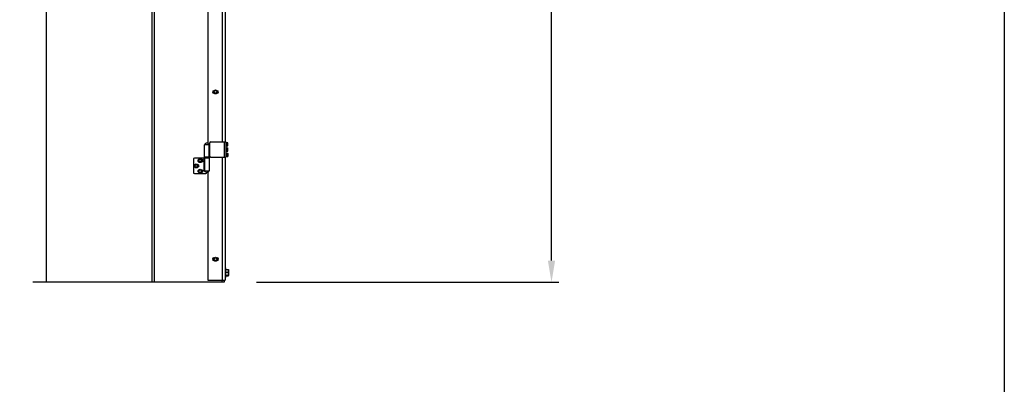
# Model space of a CAD drawing. Header units: inches. Extents: x 170 to 288, y 234 to 248.
# Tile 180 of 192: x 209.46 to 213.72, y 239.7 to 241.28. Entities that reach past the tile are written whole.
import ezdxf

# ---------------------------------------------------------------- set-up
doc = ezdxf.new("R2010")
doc.units = ezdxf.units.IN
doc.header["$LTSCALE"] = 0.25
doc.header["$MEASUREMENT"] = 0
doc.layers.add('ANNOTATIONS', color=1, linetype='Continuous')
doc.layers.add('SLIM E GUIDE MOTOR RH', color=7, linetype='Continuous')
doc.styles.add('ARIAL', font='arial.ttf', dxfattribs={"height": 0.09375})
doc.dimstyles.new('STANDARD$0', dxfattribs={"dimtxt": 0.09375, "dimasz": 0.09375, "dimexe": 0.03125, "dimexo": 0.046875, "dimgap": 0.09, "dimtad": 0, "dimtih": 1, "dimtoh": 1, "dimdec": 4, "dimzin": 0, "dimdsep": 46, "dimtxsty": 'ARIAL', "dimcen": 0.09, "dimadec": 0, "dimazin": 0, "dimtfac": 1, "dimtdec": 4, "dimtofl": 0, "dimtmove": 0, "dimatfit": 1, "dimfxl": 1, "dimtolj": 1, "dimtzin": 0, "dimarcsym": 0})

# ---------------------------------------------------------------- blocks, each defined once
blk = doc.blocks.new('*D40')
at = {"layer": 'ANNOTATIONS', "color": 0, "lineweight": -2, "transparency": 16777216}
for p, q in [((210.0768, 244.1438), (211.7917, 244.1438)), ((211.7604, 244.05), (211.7604, 242.359)), ((211.7604, 240.2332), (211.7604, 241.9242)), ((210.483, 240.1394), (211.7917, 240.1394))]:
    blk.add_line(p, q, dxfattribs=at)
at = {"layer": 'ANNOTATIONS', "color": 0, "transparency": 16777216}
for points in [[(211.7448, 244.05), (211.7761, 244.05), (211.7604, 244.1438)], [(211.7448, 240.2332), (211.7761, 240.2332), (211.7604, 240.1394)]]:
    blk.add_solid(points, dxfattribs=at)
at = {"layer": 'defpoints', "color": 0, "transparency": 16777216}
for p in [(210.0299, 244.1438), (211.7604, 244.1438), (210.4361, 240.1394)]:
    blk.add_point(p, dxfattribs=at)
at = {"layer": 'ANNOTATIONS', "color": 0, "transparency": 16777216, "insert": (211.7604, 242.1416), "char_height": 0.09375, "attachment_point": 5, "style": 'ARIAL'}
blk.add_mtext('\\A1;OPENING \\PHEIGHT', dxfattribs=at)

msp = doc.modelspace()

# ---------------------------------------------------------------- linework, layer by layer
at = {"layer": 'defpoints'}
msp.add_lwpolyline([(213.72204, 234.44685), (194.25216, 234.44685), (194.25216, 247.18196), (213.72204, 247.18196)], close=True, dxfattribs=at)
at = {"layer": 'SLIM E GUIDE MOTOR RH'}
for p, q in [((209.57295, 240.13944), (209.57295, 245.57528)), ((210.02988, 240.13944), (210.02988, 245.57528)), ((210.03951, 244.18944), (210.03951, 240.13944)), ((210.33404, 242.15111), (210.33404, 240.74778)), ((210.34634, 242.15111), (210.34634, 240.74778)), ((210.27154, 242.0863), (210.27154, 240.74176)), ((210.29795, 240.96965), (210.29758, 240.96965)), ((210.29758, 240.95924), (210.29795, 240.95924)), ((210.29928, 240.969), (210.30265, 240.97028)), ((210.30373, 240.95732), (210.30093, 240.9596)), ((210.30602, 240.97157), (210.30882, 240.96929)), ((210.31048, 240.95989), (210.3071, 240.9586)), ((210.31217, 240.96965), (210.3118, 240.96965)), ((210.3118, 240.95924), (210.31217, 240.95924)), ((210.27968, 240.68111), (210.27968, 240.74361)), ((210.28384, 240.74778), (210.35031, 240.74778)), ((210.34218, 240.74778), (210.34218, 240.68111)), ((210.35031, 240.74778), (210.35031, 240.68111)), ((210.35031, 240.74603), (210.35198, 240.74603)), ((210.35198, 240.72869), (210.35198, 240.74603)), ((210.35198, 240.74454), (210.35775, 240.74454)), ((210.35198, 240.74162), (210.35775, 240.74162)), ((210.35775, 240.74162), (210.35831, 240.74308)), ((210.35795, 240.74423), (210.35831, 240.74361)), ((210.35795, 240.74423), (210.35795, 240.74423)), ((210.35831, 240.73111), (210.35831, 240.74361)), ((210.25685, 240.67694), (210.25685, 240.73528)), ((210.27968, 240.73528), (210.25685, 240.73528)), ((210.27767, 240.68111), (210.27767, 240.73528)), ((210.35198, 240.72869), (210.35031, 240.72869)), ((210.35031, 240.72311), (210.35198, 240.72311)), ((210.35198, 240.70578), (210.35031, 240.70578)), ((210.35031, 240.70019), (210.35198, 240.70019)), ((210.35198, 240.73445), (210.35775, 240.73445)), ((210.35198, 240.73019), (210.35775, 240.73019)), ((210.35198, 240.70578), (210.35198, 240.72311)), ((210.35198, 240.72146), (210.35775, 240.72146)), ((210.35198, 240.71941), (210.35775, 240.71941)), ((210.35198, 240.7124), (210.35775, 240.7124)), ((210.35198, 240.70743), (210.35775, 240.70743)), ((210.35198, 240.68286), (210.35198, 240.70019)), ((210.35198, 240.69819), (210.35775, 240.69819)), ((210.35198, 240.69726), (210.35775, 240.69726)), ((210.35775, 240.73019), (210.35831, 240.73232)), ((210.35789, 240.73053), (210.35775, 240.73019)), ((210.35775, 240.71941), (210.35831, 240.72044)), ((210.35775, 240.70743), (210.35831, 240.70991)), ((210.35804, 240.70793), (210.35775, 240.70743)), ((210.35775, 240.69726), (210.35831, 240.69773)), ((210.35831, 240.73111), (210.35795, 240.73049)), ((210.35812, 240.72102), (210.35813, 240.72101)), ((210.35813, 240.70788), (210.35812, 240.70787)), ((210.35813, 240.72101), (210.35831, 240.72069)), ((210.35831, 240.70819), (210.35813, 240.70788)), ((210.35831, 240.70819), (210.35831, 240.72069)), ((210.35831, 240.69773), (210.35831, 240.68528)), ((210.20902, 240.67278), (210.20902, 240.61444)), ((210.27785, 240.67694), (210.21318, 240.67694)), ((210.23126, 240.66857), (210.23388, 240.67106)), ((210.23295, 240.66155), (210.23211, 240.66506)), ((210.24511, 240.66449), (210.24249, 240.662)), ((210.24341, 240.6715), (210.24426, 240.66799)), ((210.24652, 240.67094), (210.24564, 240.67094)), ((210.24564, 240.66211), (210.24652, 240.66211)), ((210.25502, 240.67694), (210.25502, 240.62278)), ((210.27968, 240.68111), (210.25685, 240.68111)), ((210.25703, 240.67694), (210.25703, 240.62278)), ((210.27785, 240.68111), (210.27785, 240.62278)), ((210.28384, 240.68111), (210.35031, 240.68111)), ((210.33404, 240.68111), (210.33404, 240.14778)), ((210.34634, 240.68111), (210.34634, 240.14778)), ((210.35198, 240.68286), (210.35031, 240.68286)), ((210.35198, 240.6906), (210.35775, 240.6906)), ((210.35198, 240.68487), (210.35775, 240.68487)), ((210.35775, 240.68487), (210.35831, 240.68773)), ((210.21439, 240.64476), (210.21667, 240.64755)), ((210.21696, 240.63801), (210.21568, 240.64138)), ((210.22607, 240.64921), (210.22736, 240.64584)), ((210.22864, 240.64247), (210.22637, 240.63967)), ((210.22985, 240.64803), (210.22897, 240.64803)), ((210.22897, 240.63919), (210.22985, 240.63919)), ((210.23097, 240.62069), (210.23277, 240.62382)), ((210.23458, 240.61444), (210.23277, 240.61757)), ((210.24179, 240.62694), (210.2436, 240.62382)), ((210.2454, 240.62069), (210.2436, 240.61757)), ((210.24652, 240.62511), (210.24564, 240.62511)), ((210.24564, 240.61628), (210.24652, 240.61628)), ((210.25502, 240.62278), (210.27785, 240.62278)), ((210.26735, 240.61444), (210.26735, 240.61549)), ((210.27154, 240.6163), (210.27154, 240.14778)), ((210.21318, 240.61028), (210.26318, 240.61028)), ((210.29795, 240.24465), (210.29758, 240.24465)), ((210.29758, 240.23424), (210.29795, 240.23424)), ((210.29863, 240.24305), (210.30175, 240.24486)), ((210.30488, 240.23223), (210.30175, 240.23403)), ((210.30488, 240.24666), (210.308, 240.24486)), ((210.31113, 240.23584), (210.308, 240.23403)), ((210.31217, 240.24465), (210.3118, 240.24465)), ((210.3118, 240.23424), (210.31217, 240.23424)), ((210.34634, 240.20194), (210.34968, 240.20194)), ((210.34968, 240.16028), (210.34968, 240.20194)), ((210.34968, 240.1945), (210.36069, 240.1945)), ((210.36181, 240.19361), (210.36181, 240.16873)), ((210.27154, 240.14778), (210.34634, 240.14778)), ((210.33274, 240.14778), (210.33274, 240.13944)), ((210.34238, 240.14778), (210.34238, 240.13944)), ((210.34968, 240.16028), (210.34634, 240.16028)), ((210.34968, 240.18313), (210.36069, 240.18313)), ((210.34968, 240.16974), (210.36069, 240.16974)), ((210.34968, 240.16772), (210.36069, 240.16772)), ((210.34238, 240.13944), (209.51425, 240.13944)), ((210.34238, 240.13944), (209.51425, 240.13944)), ((210.34238, 240.13944), (209.51425, 240.13944)), ((210.09821, 240.13944), (209.57295, 240.13944))]:
    msp.add_line(p, q, dxfattribs=at)
for centre, radius in [((210.30488, 240.96444), 0.00867), ((210.30488, 240.96444), 0.00625), ((210.30488, 240.96444), 0.00547), ((210.23818, 240.66653), 0.00867), ((210.23818, 240.66653), 0.00625), ((210.23818, 240.66653), 0.00547), ((210.22152, 240.64361), 0.00867), ((210.22152, 240.64361), 0.00625), ((210.22152, 240.64361), 0.00547), ((210.23818, 240.62069), 0.00867), ((210.23818, 240.62069), 0.00625), ((210.23818, 240.62069), 0.00547), ((210.30488, 240.23944), 0.00867), ((210.30488, 240.23944), 0.00625), ((210.30488, 240.23944), 0.00547)]:
    msp.add_circle(centre, radius, dxfattribs=at)
for centre, radius, start, end in [((210.29758, 240.96444), 0.00521, 90, 270), ((210.31217, 240.96444), 0.00521, 270, 90), ((210.26735, 240.73136), 0.01121, 20.44434, 159.55566), ((210.28384, 240.74361), 0.00417, 90, 180), ((210.21318, 240.67278), 0.00417, 90, 180), ((210.24652, 240.66653), 0.00442, 270, 90), ((210.28384, 240.68528), 0.00417, 180, 270), ((210.21318, 240.61444), 0.00417, 180, 270), ((210.22985, 240.64361), 0.00442, 270, 90), ((210.24652, 240.62069), 0.00442, 270, 90), ((210.26735, 240.62669), 0.01121, 200.44434, 339.55566), ((210.26318, 240.61444), 0.00417, 270, 0), ((210.29758, 240.23944), 0.00521, 90, 270), ((210.31217, 240.23944), 0.00521, 270, 90)]:
    msp.add_arc(centre, radius, start, end, dxfattribs=at)
for points, knots in [([(210.29813, 240.96187), (210.29818, 240.96217), (210.29837, 240.96333), (210.29856, 240.96454), (210.29871, 240.96544)], [0, 0, 0, 0, 0.2575348, 1, 1, 1, 1]), ([(210.30093, 240.9596), (210.30087, 240.95965), (210.29992, 240.96042), (210.29899, 240.96117), (210.29813, 240.96187)], [0, 0, 0, 0, 0.0702353, 1, 1, 1, 1]), ([(210.29871, 240.96544), (210.29876, 240.96576), (210.29895, 240.96697), (210.29914, 240.96814), (210.29928, 240.969)], [0, 0, 0, 0, 0.268646, 1, 1, 1, 1]), ([(210.30265, 240.97028), (210.30273, 240.97031), (210.30387, 240.97075), (210.30498, 240.97117), (210.30602, 240.97157)], [0, 0, 0, 0, 0.07018724, 1, 1, 1, 1]), ([(210.3071, 240.9586), (210.30702, 240.95857), (210.30589, 240.95814), (210.30477, 240.95771), (210.30373, 240.95732)], [0, 0, 0, 0, 0.07018724, 1, 1, 1, 1]), ([(210.30882, 240.96929), (210.30889, 240.96924), (210.30983, 240.96847), (210.31076, 240.96772), (210.31162, 240.96702)], [0, 0, 0, 0, 0.07018508, 1, 1, 1, 1]), ([(210.31105, 240.96345), (210.3109, 240.96256), (210.31071, 240.96135), (210.31052, 240.96019), (210.31048, 240.95989)], [0, 0, 0, 0, 0.7424033, 1, 1, 1, 1]), ([(210.31162, 240.96702), (210.31148, 240.96616), (210.31129, 240.96498), (210.3111, 240.96378), (210.31105, 240.96345)], [0, 0, 0, 0, 0.73135521, 1, 1, 1, 1]), ([(210.35831, 240.73804), (210.3583, 240.73836), (210.35827, 240.73958), (210.35797, 240.74076), (210.35775, 240.74162)], [0, 0, 0, 0, 0.2686246, 1, 1, 1, 1]), ([(210.35831, 240.74308), (210.35831, 240.74311), (210.3583, 240.74349), (210.35809, 240.74386), (210.35789, 240.74419)], [0, 0, 0, 0, 0.0917314, 1, 1, 1, 1]), ([(210.35775, 240.73445), (210.35784, 240.73475), (210.35816, 240.73592), (210.35825, 240.73713), (210.35831, 240.73804)], [0, 0, 0, 0, 0.2575991, 1, 1, 1, 1]), ([(210.35831, 240.73232), (210.35831, 240.73237), (210.3583, 240.73309), (210.35802, 240.73379), (210.35775, 240.73445)], [0, 0, 0, 0, 0.07019064, 1, 1, 1, 1]), ([(210.35831, 240.72044), (210.35831, 240.72046), (210.3583, 240.72081), (210.35802, 240.72115), (210.35775, 240.72146)], [0, 0, 0, 0, 0.0702001, 1, 1, 1, 1]), ([(210.35831, 240.7159), (210.3583, 240.71622), (210.35827, 240.71741), (210.35797, 240.71857), (210.35775, 240.71941)], [0, 0, 0, 0, 0.2686567, 1, 1, 1, 1]), ([(210.35775, 240.7124), (210.35784, 240.71269), (210.35816, 240.71383), (210.35825, 240.71502), (210.35831, 240.7159)], [0, 0, 0, 0, 0.2575767, 1, 1, 1, 1]), ([(210.35831, 240.70991), (210.35831, 240.70997), (210.3583, 240.71081), (210.35802, 240.71163), (210.35775, 240.7124)], [0, 0, 0, 0, 0.0702323, 1, 1, 1, 1]), ([(210.35831, 240.69773), (210.35831, 240.69774), (210.3583, 240.69789), (210.35802, 240.69805), (210.35775, 240.69819)], [0, 0, 0, 0, 0.0701939, 1, 1, 1, 1]), ([(210.35831, 240.69393), (210.3583, 240.69424), (210.35827, 240.69536), (210.35797, 240.69646), (210.35775, 240.69726)], [0, 0, 0, 0, 0.2686473, 1, 1, 1, 1]), ([(210.23211, 240.66506), (210.23209, 240.66515), (210.2318, 240.66633), (210.23152, 240.66749), (210.23126, 240.66857)], [0, 0, 0, 0, 0.0702066, 1, 1, 1, 1]), ([(210.23641, 240.66053), (210.2361, 240.66063), (210.23493, 240.66097), (210.23379, 240.66131), (210.23295, 240.66155)], [0, 0, 0, 0, 0.2686235, 1, 1, 1, 1]), ([(210.23388, 240.67106), (210.23394, 240.67112), (210.23482, 240.67196), (210.23569, 240.67278), (210.23649, 240.67354)], [0, 0, 0, 0, 0.07020217, 1, 1, 1, 1]), ([(210.23988, 240.65951), (210.23959, 240.6596), (210.23846, 240.65993), (210.23729, 240.66028), (210.23641, 240.66053)], [0, 0, 0, 0, 0.2575524, 1, 1, 1, 1]), ([(210.23649, 240.67354), (210.23733, 240.6733), (210.23847, 240.67296), (210.23964, 240.67262), (210.23995, 240.67252)], [0, 0, 0, 0, 0.731365, 1, 1, 1, 1]), ([(210.24249, 240.662), (210.24243, 240.66194), (210.24155, 240.6611), (210.24068, 240.66028), (210.23988, 240.65951)], [0, 0, 0, 0, 0.0701981, 1, 1, 1, 1]), ([(210.23995, 240.67252), (210.24082, 240.67227), (210.24199, 240.67192), (210.24312, 240.67159), (210.24341, 240.6715)], [0, 0, 0, 0, 0.7424476, 1, 1, 1, 1]), ([(210.24426, 240.66799), (210.24428, 240.66791), (210.24457, 240.66673), (210.24485, 240.66556), (210.24511, 240.66449)], [0, 0, 0, 0, 0.0702066, 1, 1, 1, 1]), ([(210.35775, 240.6906), (210.35784, 240.69088), (210.35816, 240.69197), (210.35825, 240.6931), (210.35831, 240.69393)], [0, 0, 0, 0, 0.2575757, 1, 1, 1, 1]), ([(210.35831, 240.68773), (210.35831, 240.6878), (210.3583, 240.68877), (210.35802, 240.68972), (210.35775, 240.6906)], [0, 0, 0, 0, 0.0701598, 1, 1, 1, 1]), ([(210.35831, 240.68533), (210.35831, 240.68532), (210.3583, 240.68516), (210.35802, 240.68501), (210.35775, 240.68487)], [0, 0, 0, 0, 0.0701968, 1, 1, 1, 1]), ([(210.21568, 240.64138), (210.21565, 240.64146), (210.21521, 240.6426), (210.21479, 240.64372), (210.21439, 240.64476)], [0, 0, 0, 0, 0.0701992, 1, 1, 1, 1]), ([(210.21667, 240.64755), (210.21672, 240.64762), (210.21749, 240.64857), (210.21824, 240.64949), (210.21895, 240.65035)], [0, 0, 0, 0, 0.07020229, 1, 1, 1, 1]), ([(210.22053, 240.63744), (210.2202, 240.63749), (210.219, 240.63769), (210.21782, 240.63787), (210.21696, 240.63801)], [0, 0, 0, 0, 0.2686354, 1, 1, 1, 1]), ([(210.21895, 240.65035), (210.2198, 240.65022), (210.22098, 240.65003), (210.22218, 240.64983), (210.22251, 240.64978)], [0, 0, 0, 0, 0.7313685, 1, 1, 1, 1]), ([(210.22409, 240.63687), (210.22379, 240.63692), (210.22263, 240.6371), (210.22142, 240.6373), (210.22053, 240.63744)], [0, 0, 0, 0, 0.2575485, 1, 1, 1, 1]), ([(210.22251, 240.64978), (210.2234, 240.64964), (210.22461, 240.64944), (210.22577, 240.64926), (210.22607, 240.64921)], [0, 0, 0, 0, 0.7424477, 1, 1, 1, 1]), ([(210.22637, 240.63967), (210.22631, 240.6396), (210.22554, 240.63866), (210.22479, 240.63773), (210.22409, 240.63687)], [0, 0, 0, 0, 0.07019915, 1, 1, 1, 1]), ([(210.22736, 240.64584), (210.22739, 240.64576), (210.22782, 240.64462), (210.22825, 240.6435), (210.22864, 240.64247)], [0, 0, 0, 0, 0.0702048, 1, 1, 1, 1]), ([(210.23277, 240.61757), (210.23273, 240.61764), (210.23212, 240.6187), (210.23152, 240.61973), (210.23097, 240.62069)], [0, 0, 0, 0, 0.0701998, 1, 1, 1, 1]), ([(210.23277, 240.62382), (210.23281, 240.62389), (210.23342, 240.62495), (210.23402, 240.62598), (210.23458, 240.62694)], [0, 0, 0, 0, 0.0702, 1, 1, 1, 1]), ([(210.23458, 240.62694), (210.23544, 240.62694), (210.23663, 240.62694), (210.23786, 240.62694), (210.23818, 240.62694)], [0, 0, 0, 0, 0.7313691, 1, 1, 1, 1]), ([(210.23818, 240.61444), (210.23786, 240.61444), (210.23663, 240.61444), (210.23544, 240.61444), (210.23458, 240.61444)], [0, 0, 0, 0, 0.2686309, 1, 1, 1, 1]), ([(210.23818, 240.62694), (210.23909, 240.62694), (210.24031, 240.62694), (210.24149, 240.62694), (210.24179, 240.62694)], [0, 0, 0, 0, 0.7424515, 1, 1, 1, 1]), ([(210.24179, 240.61444), (210.24149, 240.61444), (210.24031, 240.61444), (210.23909, 240.61444), (210.23818, 240.61444)], [0, 0, 0, 0, 0.2575485, 1, 1, 1, 1]), ([(210.2436, 240.61757), (210.24355, 240.6175), (210.24294, 240.61644), (210.24235, 240.61541), (210.24179, 240.61444)], [0, 0, 0, 0, 0.0702, 1, 1, 1, 1]), ([(210.2436, 240.62382), (210.24364, 240.62375), (210.24425, 240.62269), (210.24485, 240.62166), (210.2454, 240.62069)], [0, 0, 0, 0, 0.0701335, 1, 1, 1, 1]), ([(210.29863, 240.23944), (210.29863, 240.23977), (210.29863, 240.24099), (210.29863, 240.24218), (210.29863, 240.24305)], [0, 0, 0, 0, 0.2686692, 1, 1, 1, 1]), ([(210.29863, 240.23584), (210.29863, 240.23614), (210.29863, 240.23732), (210.29863, 240.23854), (210.29863, 240.23944)], [0, 0, 0, 0, 0.2575222, 1, 1, 1, 1]), ([(210.30175, 240.23403), (210.30168, 240.23407), (210.30062, 240.23468), (210.29959, 240.23528), (210.29863, 240.23584)], [0, 0, 0, 0, 0.0701991, 1, 1, 1, 1]), ([(210.30175, 240.24486), (210.30183, 240.2449), (210.30288, 240.24551), (210.30391, 240.24611), (210.30488, 240.24666)], [0, 0, 0, 0, 0.0702048, 1, 1, 1, 1]), ([(210.308, 240.23403), (210.30793, 240.23399), (210.30687, 240.23338), (210.30584, 240.23278), (210.30488, 240.23223)], [0, 0, 0, 0, 0.0701961, 1, 1, 1, 1]), ([(210.308, 240.24486), (210.30808, 240.24481), (210.30913, 240.2442), (210.31016, 240.24361), (210.31113, 240.24305)], [0, 0, 0, 0, 0.0702077, 1, 1, 1, 1]), ([(210.31113, 240.24305), (210.31113, 240.24218), (210.31113, 240.24099), (210.31113, 240.23977), (210.31113, 240.23944)], [0, 0, 0, 0, 0.7313308, 1, 1, 1, 1]), ([(210.31113, 240.23944), (210.31113, 240.23854), (210.31113, 240.23732), (210.31113, 240.23614), (210.31113, 240.23584)], [0, 0, 0, 0, 0.7424778, 1, 1, 1, 1]), ([(210.36181, 240.18881), (210.36181, 240.18895), (210.3618, 240.18997), (210.36155, 240.19189), (210.36098, 240.19362), (210.36069, 240.1945)], [0, 0, 0, 0, 0.0701013, 0.5307925, 1, 1, 1, 1]), ([(210.36069, 240.1945), (210.36101, 240.19433), (210.36164, 240.194), (210.36175, 240.19366), (210.36181, 240.19349)], [0, 0, 0, 0, 0.4954695, 1, 1, 1, 1]), ([(210.36069, 240.18313), (210.36101, 240.18405), (210.36164, 240.18592), (210.36175, 240.18784), (210.36181, 240.18881)], [0, 0, 0, 0, 0.4954607, 1, 1, 1, 1]), ([(210.36181, 240.17644), (210.3618, 240.177), (210.36174, 240.17926), (210.36114, 240.18147), (210.36069, 240.18313)], [0, 0, 0, 0, 0.2463304, 1, 1, 1, 1]), ([(210.36069, 240.16974), (210.36084, 240.17024), (210.3615, 240.17243), (210.36168, 240.17469), (210.36181, 240.17644)], [0, 0, 0, 0, 0.22938482, 1, 1, 1, 1]), ([(210.36181, 240.16873), (210.36181, 240.16876), (210.3618, 240.16894), (210.36155, 240.16928), (210.36098, 240.16959), (210.36069, 240.16974)], [0, 0, 0, 0, 0.0700899, 0.5307963, 1, 1, 1, 1]), ([(210.36069, 240.16772), (210.36101, 240.16789), (210.36164, 240.16822), (210.36175, 240.16856), (210.36181, 240.16873)], [0, 0, 0, 0, 0.4954486, 1, 1, 1, 1])]:
    msp.add_open_spline(points, degree=3, knots=knots, dxfattribs=at)

# ---------------------------------------------------------------- dimensions: what is measured, and where the dimension line sits
at = {"layer": 'ANNOTATIONS'}
dim = msp.add_linear_dim(base=(211.76044, 244.14378), p1=(210.43613, 240.13944), p2=(210.02988, 244.14378), angle=90, text='OPENING \\PHEIGHT', dimstyle='STANDARD$0', dxfattribs=at)
dim.commit()
dim.dimension.update_dxf_attribs({"geometry": '*D40', "text_midpoint": (211.76044, 242.14161)})

doc.saveas('drawing.dxf')
